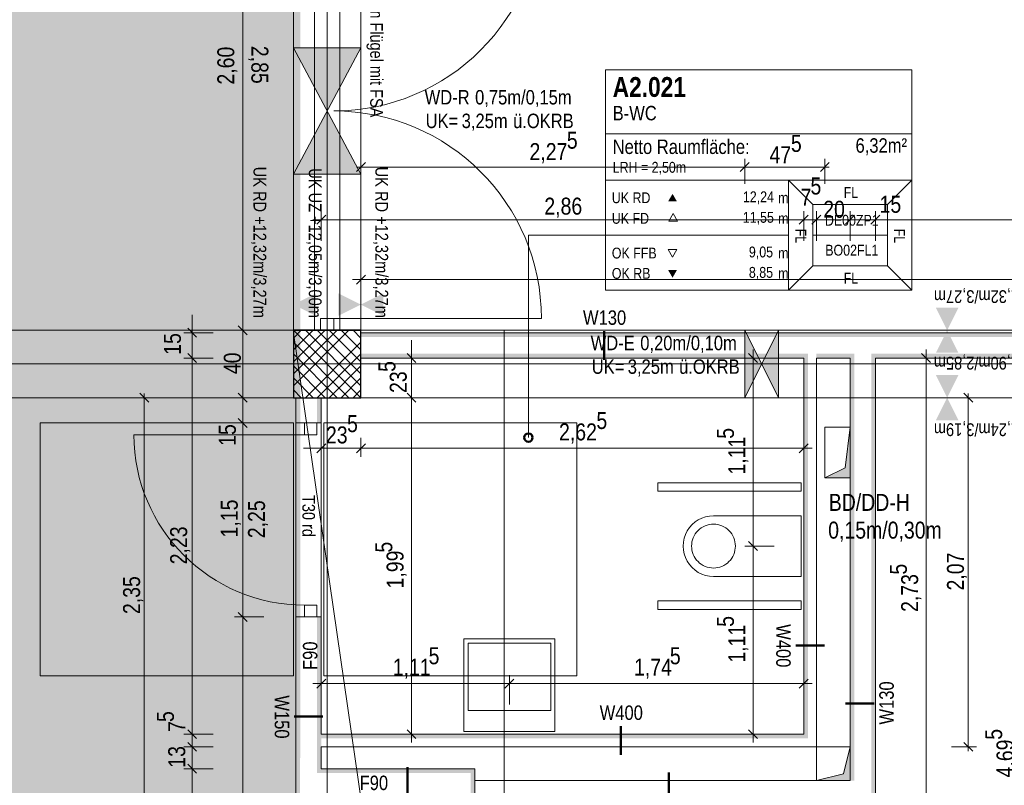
# Model space of a CAD drawing. Extents: x -620 to 300, y 62 to 1112.
# Tile 165 of 200: x -493 to -376, y 725 to 815. Entities that reach past the tile are written whole.
import ezdxf
from ezdxf.lldxf.tags import DXFTag

# ---------------------------------------------------------------- set-up
doc = ezdxf.new("R2010")
doc.units = 0
doc.layers.get('0').update_dxf_attribs({"lineweight": 13})
for name, color, linetype, lineweight, true_color in [('00 -Bauelemente -Gipskarton', 7, 'Continuous', 9, 0xff7fe6), ('30 -33 Aussenwände- 11 Durchbruch', 4, 'Continuous', 9, 0x00ffff), ('30 -33 Aussenwände- 3 Aussenstützen', 7, 'Continuous', 50, 0x0000dd), ('30 -34 Innenwände- 11 Durchbruch', 4, 'Continuous', 9, 0x00ffff), ('30 -34 Innenwände- 2 nichttragend', 7, 'Continuous', 18, 0xff7fe6), ('30 -34 Innenwände- 4 Türen_Fenster', 9, 'Continuous', 15, 0x808080), ('30 -35 Decken- 1 Konstruktion-Träger- Stahlbeton', 7, 'Continuous', 13, 0x33aa00), ('30 -35 Decken- 11 Durchbruch', 5, 'Continuous', 15, 0x0000ff), ('70 -72 Beschriftung- 1 Beschriftung allgemein', 7, 'Continuous', 9, 0xff6633), ('70 -72 Beschriftung- 8 barrierefrei', 7, 'grob-A06CPVLVL0', 9, 0x888888), ('70 -75 Raumstempel- 1 Raumstempel-A06CPVLWL0', 1, 'Continuous', 50, 0xff0000), ('70 -75 Raumstempel-2 Verweislinie', 3, 'Continuous', 9, 0x00ff00), ('70 -76 Bemaßung- 2 Allgemein', 9, 'Continuous', 5, 0x808080), ('iwb_Layout BA_Markierung', 7, 'Continuous', 9, 0xbadcdc)]:
    doc.layers.add(name, color=color, linetype=linetype, lineweight=lineweight, true_color=true_color)
for name, color, linetype, lineweight in [('40 -41 Abwasser_Wasser_Gas- 1 Abwasser + sanitäre Anlagen', 7, 'Continuous', 9), ('70 -71 Achsen- 1 Gebäudeachsen', 7, 'STRICHPUNKT2-A06CPVM0L0', 18), ('70 -75 Raumstempel- 3 Wandstempel', 7, 'Continuous', 50), ('Keine-A06CPVLYL0', 7, 'Continuous', 9)]:
    doc.layers.add(name, color=color, linetype=linetype, lineweight=lineweight)
doc.styles.get("Standard").update_dxf_attribs({"font": 'ARIALN.TTF'})
tags = doc.linetypes.add('grob-A06CPVLVL0', pattern=[14, 3, -8, 3]).pattern_tags.tags
tags[8:9] = [DXFTag(74, 4), DXFTag(75, 0), DXFTag(340, '0'), DXFTag(46, 0.0), DXFTag(50, 0.0), DXFTag(44, 0.0), DXFTag(45, 0.0)]
tags[6:7] = [DXFTag(74, 4), DXFTag(75, 0), DXFTag(340, '0'), DXFTag(46, 0.0), DXFTag(50, 0.0), DXFTag(44, 0.0), DXFTag(45, 0.0)]
tags[4:5] = [DXFTag(74, 4), DXFTag(75, 0), DXFTag(340, '0'), DXFTag(46, 0.0), DXFTag(50, 0.0), DXFTag(44, 0.0), DXFTag(45, 0.0)]
tags = doc.linetypes.add('STRICHPUNKT2-A06CPVM0L0', pattern=[12.7, 6.35, -3.175, 0, -3.175]).pattern_tags.tags
tags[10:11] = [DXFTag(74, 4), DXFTag(75, 0), DXFTag(340, '0'), DXFTag(46, 0.0), DXFTag(50, 0.0), DXFTag(44, 0.0), DXFTag(45, 0.0)]
tags[8:9] = [DXFTag(74, 4), DXFTag(75, 0), DXFTag(340, '0'), DXFTag(46, 0.0), DXFTag(50, 0.0), DXFTag(44, 0.0), DXFTag(45, 0.0)]
tags[6:7] = [DXFTag(74, 4), DXFTag(75, 0), DXFTag(340, '0'), DXFTag(46, 0.0), DXFTag(50, 0.0), DXFTag(44, 0.0), DXFTag(45, 0.0)]
tags[4:5] = [DXFTag(74, 4), DXFTag(75, 0), DXFTag(340, '0'), DXFTag(46, 0.0), DXFTag(50, 0.0), DXFTag(44, 0.0), DXFTag(45, 0.0)]

# ---------------------------------------------------------------- blocks, each defined once
blk = doc.blocks.new('Polygon-A06CPVLNL0')
at = {"color": 0, "linetype": 'ByBlock', "lineweight": -2, "ltscale": 0.13}
blk.add_solid([(-459.48, 86.61), (-538.63, 86.4), (-459.32, 1083.81), (-538.63, 1083.81)], dxfattribs=at)
blk = doc.blocks.new('Referenz-A06CPVM1L0')
at = {"layer": '00 -Bauelemente -Gipskarton', "color": 0, "linetype": 'Continuous', "lineweight": 0, "ltscale": 0.13}
for p, q in [((-457.43, 778.61), (-457.68, 778.61)), ((-457.18, 778.61), (-457.43, 778.61)), ((-454.93, 778.61), (-455.18, 778.61)), ((-454.68, 778.61), (-454.93, 778.61))]:
    blk.add_line(p, q, dxfattribs=at)
for points in [[(-452.18, 778.31), (-452.18, 778.06), (-295.18, 778.31), (-295.18, 778.06)], [(-452.18, 778.06), (-452.18, 777.81), (-295.18, 778.06), (-295.18, 777.81)], [(-399.43, 775.56), (-399.18, 775.81), (-452.18, 775.56), (-452.18, 775.81)], [(-399.68, 775.31), (-399.43, 775.56), (-452.18, 775.31), (-452.18, 775.56)], [(-399.43, 730.46), (-399.43, 775.56), (-399.68, 730.71), (-399.68, 775.31)], [(-399.18, 730.21), (-399.18, 775.81), (-399.43, 730.46), (-399.43, 775.56)], [(-398.18, 775.81), (-398.18, 775.56), (-393.68, 775.81), (-393.93, 775.56)], [(-398.18, 775.56), (-398.18, 775.31), (-393.93, 775.56), (-394.18, 775.31)], [(-394.18, 775.31), (-394.18, 725.21), (-393.93, 775.56), (-393.93, 725.21)], [(-393.93, 775.56), (-393.93, 725.21), (-393.68, 775.81), (-393.68, 725.21)], [(-391.43, 775.56), (-391.68, 775.81), (-391.43, 720.61), (-391.68, 720.61)], [(-336.93, 775.81), (-391.68, 775.81), (-337.18, 775.56), (-391.43, 775.56)], [(-391.18, 775.31), (-391.43, 775.56), (-391.18, 720.61), (-391.43, 720.61)], [(-337.18, 775.56), (-391.43, 775.56), (-337.43, 775.31), (-391.18, 775.31)], [(-459.63, 770.61), (-459.88, 770.61), (-459.63, 767.61), (-459.88, 767.61)], [(-459.38, 770.61), (-459.63, 770.61), (-459.38, 767.61), (-459.63, 767.61)], [(-457.13, 770.61), (-457.38, 770.61), (-457.13, 767.61), (-457.38, 767.61)], [(-456.88, 770.61), (-457.13, 770.61), (-456.88, 767.61), (-457.13, 767.61)], [(-459.88, 723.61), (-459.63, 723.86), (-459.88, 744.61), (-459.63, 744.61)], [(-459.63, 723.86), (-459.38, 724.11), (-459.63, 744.61), (-459.38, 744.61)], [(-457.38, 726.11), (-457.13, 726.36), (-457.38, 744.61), (-457.13, 744.61)], [(-457.13, 726.36), (-456.88, 726.61), (-457.13, 744.61), (-456.88, 744.61)], [(-456.88, 730.46), (-399.43, 730.46), (-456.88, 730.71), (-399.68, 730.71)], [(-456.88, 730.21), (-399.18, 730.21), (-456.88, 730.46), (-399.43, 730.46)], [(-457.38, 726.11), (-439.18, 726.11), (-457.13, 726.36), (-438.93, 726.36)], [(-457.13, 726.36), (-438.93, 726.36), (-456.88, 726.61), (-438.68, 726.61)], [(-439.18, 726.11), (-439.18, 687.26), (-438.93, 726.36), (-438.93, 687.51)], [(-438.93, 726.36), (-438.93, 687.51), (-438.68, 726.61), (-438.68, 687.76)]]:
    blk.add_solid(points, dxfattribs=at)
at = {"layer": '30 -33 Aussenwände- 11 Durchbruch', "color": 0, "linetype": 'Continuous', "ltscale": 0.13}
blk.add_line((-419.02, 784.61), (-425.66, 784.61), dxfattribs=at)
at = {"layer": '30 -33 Aussenwände- 3 Aussenstützen', "color": 0, "lineweight": 9}
for p, q in [((-460.18, 778.61), (-452.18, 770.61)), ((-453.59, 778.61), (-460.18, 772.03)), ((-455, 778.61), (-460.18, 773.44)), ((-456.42, 778.61), (-460.18, 774.86)), ((-457.83, 778.61), (-460.18, 776.27)), ((-459.25, 778.61), (-460.18, 777.68)), ((-458.76, 778.61), (-452.18, 772.03)), ((-457.35, 778.61), (-452.18, 773.44)), ((-455.93, 778.61), (-452.18, 774.86)), ((-454.52, 778.61), (-452.18, 776.27)), ((-453.11, 778.61), (-452.18, 777.68)), ((-460.18, 777.2), (-453.59, 770.61)), ((-452.18, 777.2), (-458.76, 770.61)), ((-460.18, 775.79), (-455, 770.61)), ((-452.18, 775.79), (-457.35, 770.61)), ((-456.18, 775.61), (-456.18, 773.61)), ((-460.18, 774.37), (-456.42, 770.61)), ((-457.18, 774.61), (-455.18, 774.61)), ((-452.18, 774.37), (-455.93, 770.61)), ((-460.18, 772.96), (-457.83, 770.61)), ((-452.18, 772.96), (-454.52, 770.61)), ((-460.18, 771.54), (-459.25, 770.61)), ((-452.18, 771.54), (-453.11, 770.61))]:
    blk.add_line(p, q, dxfattribs=at)
at = {"layer": '30 -33 Aussenwände- 3 Aussenstützen', "color": 0, "linetype": 'Continuous', "lineweight": 25, "ltscale": 0.25}
for p, q in [((-452.18, 778.61), (-460.18, 778.61)), ((-460.18, 778.61), (-460.18, 770.61)), ((-452.18, 770.61), (-452.18, 778.61)), ((-460.18, 770.61), (-452.18, 770.61))]:
    blk.add_line(p, q, dxfattribs=at)
at = {"layer": '30 -34 Innenwände- 11 Durchbruch', "color": 0, "linetype": 'Continuous', "ltscale": 0.13}
for p, q in [((-460.18, 812.11), (-452.18, 812.11)), ((-452.18, 812.11), (-460.18, 797.11)), ((-452.18, 797.11), (-460.18, 812.11)), ((-460.18, 797.11), (-460.18, 812.11)), ((-452.18, 797.11), (-452.18, 812.11)), ((-460.18, 797.11), (-452.18, 797.11)), ((-406.68, 778.61), (-402.68, 778.61)), ((-402.68, 778.61), (-406.68, 770.61)), ((-402.68, 770.61), (-406.68, 778.61)), ((-406.68, 770.61), (-406.68, 778.61)), ((-402.68, 770.61), (-402.68, 778.61)), ((-406.68, 770.61), (-402.68, 770.61))]:
    blk.add_line(p, q, dxfattribs=at)
for points in [[(-460.18, 812.11), (-452.18, 812.11), (-456.18, 804.61)], [(-452.18, 797.11), (-460.18, 797.11), (-456.18, 804.61)], [(-406.68, 770.61), (-406.68, 778.61), (-404.68, 774.61)], [(-404.68, 774.61), (-402.68, 778.61), (-402.68, 770.61)]]:
    blk.add_solid(points, dxfattribs=at)
at = {"layer": '30 -34 Innenwände- 2 nichttragend', "color": 0, "linetype": 'Continuous', "ltscale": 0.18}
for p, q in [((-457.68, 778.61), (-454.68, 778.61)), ((-457.68, 778.61), (-454.93, 778.61)), ((-457.68, 778.61), (-457.43, 778.61)), ((-457.43, 778.61), (-457.18, 778.61)), ((-457.18, 778.61), (-455.18, 778.61)), ((-455.18, 778.61), (-454.93, 778.61)), ((-454.93, 778.61), (-454.68, 778.61)), ((-454.93, 778.61), (-454.68, 778.61)), ((-452.18, 778.31), (-295.18, 778.31)), ((-452.18, 775.31), (-452.18, 778.31)), ((-452.18, 775.31), (-399.68, 775.31)), ((-399.68, 775.31), (-399.68, 730.71)), ((-398.18, 775.31), (-394.18, 775.31)), ((-398.18, 775.31), (-398.18, 729.21)), ((-394.18, 725.21), (-394.18, 775.31)), ((-391.18, 775.31), (-337.43, 775.31)), ((-391.18, 720.61), (-391.18, 775.31)), ((-459.88, 770.61), (-459.88, 767.61)), ((-459.88, 770.61), (-456.88, 770.61)), ((-456.88, 770.61), (-456.88, 767.61)), ((-459.88, 767.61), (-457.13, 767.61)), ((-459.88, 767.61), (-459.63, 767.61)), ((-459.63, 767.61), (-459.38, 767.61)), ((-459.38, 767.61), (-457.38, 767.61)), ((-457.38, 767.61), (-457.13, 767.61)), ((-457.13, 767.61), (-456.88, 767.61)), ((-457.13, 767.61), (-456.88, 767.61)), ((-459.88, 744.61), (-459.88, 723.61)), ((-459.88, 744.61), (-457.13, 744.61)), ((-459.88, 744.61), (-459.63, 744.61)), ((-459.63, 744.61), (-459.38, 744.61)), ((-459.38, 744.61), (-457.38, 744.61)), ((-457.38, 744.61), (-457.13, 744.61)), ((-457.13, 744.61), (-456.88, 744.61)), ((-457.13, 744.61), (-456.88, 744.61)), ((-456.88, 744.61), (-456.88, 730.71)), ((-399.68, 730.71), (-456.88, 730.71)), ((-456.88, 729.21), (-456.88, 726.61)), ((-398.18, 729.21), (-456.88, 729.21)), ((-438.68, 726.61), (-456.88, 726.61)), ((-438.68, 687.76), (-438.68, 726.61)), ((-438.68, 725.21), (-394.18, 725.21))]:
    blk.add_line(p, q, dxfattribs=at)
at = {"layer": '30 -34 Innenwände- 4 Türen_Fenster', "color": 0, "linetype": 'grob-A06CPVLVL0', "ltscale": 0.15}
for p, q in [((-457.68, 830.61), (-457.68, 778.61)), ((-454.68, 830.61), (-454.68, 778.61)), ((-455.38, 780.01), (-430.78, 780.01)), ((-459.88, 767.61), (-459.88, 744.61)), ((-456.88, 767.61), (-456.88, 744.61)), ((-458.88, 766.21), (-479.08, 766.21))]:
    blk.add_line(p, q, dxfattribs=at)
at = {"layer": '30 -34 Innenwände- 4 Türen_Fenster', "color": 0, "linetype": 'Continuous', "ltscale": 0.15}
for p, q in [((-456.98, 778.61), (-456.98, 780.01)), ((-456.98, 780.01), (-455.38, 780.01)), ((-455.38, 780.01), (-455.38, 778.61)), ((-455.38, 778.61), (-456.98, 778.61)), ((-458.88, 766.21), (-458.88, 767.61)), ((-458.88, 767.61), (-457.42, 767.61)), ((-457.42, 767.61), (-457.42, 766.21)), ((-457.42, 766.21), (-458.88, 766.21)), ((-458.88, 744.61), (-458.88, 746.01)), ((-458.88, 746.01), (-457.42, 746.01)), ((-457.42, 746.01), (-457.42, 744.61)), ((-457.42, 744.61), (-458.88, 744.61))]:
    blk.add_line(p, q, dxfattribs=at)
at = {"layer": '30 -34 Innenwände- 4 Türen_Fenster', "color": 0, "linetype": 'grob-A06CPVLVL0', "ltscale": 0.15}
for centre, major_axis in [((-455.38, 829.21), (0, -24.6)), ((-455.38, 780.01), (24.6, 0)), ((-458.88, 766.21), (-20.2, 0))]:
    blk.add_ellipse(centre, major_axis=major_axis, ratio=1, start_param=0, end_param=1.570796, dxfattribs=at)
at = {"layer": '30 -35 Decken- 1 Konstruktion-Träger- Stahlbeton', "color": 0, "linetype": 'grob-A06CPVLVL0', "lineweight": -2, "ltscale": 0.13}
for p, q in [((-460.18, 830.61), (-460.18, 778.61)), ((-452.18, 830.61), (-452.18, 778.61)), ((34.82, 778.61), (-539.61, 778.61)), ((34.82, 770.61), (-539.61, 770.61))]:
    blk.add_line(p, q, dxfattribs=at)
at = {"layer": '30 -35 Decken- 1 Konstruktion-Träger- Stahlbeton', "color": 0, "lineweight": 35}
blk.add_line((-452.18, 778.61), (-460.18, 778.61), dxfattribs=at)
at = {"layer": '30 -35 Decken- 11 Durchbruch', "color": 0, "linetype": 'Continuous', "ltscale": 0.15}
for p, q in [((-397.18, 761.11), (-397.18, 767.11)), ((-397.18, 767.11), (-394.18, 767.11)), ((-394.18, 767.11), (-394.78, 762.31)), ((-394.18, 761.11), (-394.18, 767.11)), ((-394.78, 762.31), (-397.18, 761.11)), ((-397.18, 761.11), (-394.18, 761.11)), ((-398.18, 725.21), (-398.18, 729.21)), ((-398.18, 729.21), (-394.18, 729.21)), ((-394.18, 729.21), (-394.98, 726.01)), ((-394.18, 725.21), (-394.18, 729.21)), ((-394.98, 726.01), (-398.18, 725.21)), ((-398.18, 725.21), (-394.18, 725.21))]:
    blk.add_line(p, q, dxfattribs=at)
for points in [[(-394.18, 761.11), (-397.18, 761.11), (-394.18, 767.11), (-394.78, 762.31)], [(-394.18, 725.21), (-398.18, 725.21), (-394.18, 729.21), (-394.98, 726.01)]]:
    blk.add_solid(points, dxfattribs=at)
at = {"layer": '40 -41 Abwasser_Wasser_Gas- 1 Abwasser + sanitäre Anlagen', "color": 0, "linetype": 'Continuous', "ltscale": 0.13}
for p, q in [((-399.98, 760.51), (-416.98, 760.51)), ((-416.98, 760.51), (-416.98, 759.51)), ((-399.98, 759.51), (-399.98, 760.51)), ((-416.98, 759.51), (-399.98, 759.51)), ((-410.38, 756.61), (-399.98, 756.61)), ((-399.98, 756.61), (-399.98, 749.41)), ((-411.6, 755.31), (-411.82, 755.18)), ((-411.37, 755.42), (-411.6, 755.31)), ((-411.13, 755.5), (-411.37, 755.42)), ((-410.88, 755.56), (-411.13, 755.5)), ((-410.63, 755.6), (-410.88, 755.56)), ((-410.38, 755.61), (-410.63, 755.6)), ((-410.12, 755.6), (-410.38, 755.61)), ((-409.87, 755.56), (-410.12, 755.6)), ((-409.62, 755.5), (-409.87, 755.56)), ((-409.38, 755.42), (-409.62, 755.5)), ((-409.15, 755.31), (-409.38, 755.42)), ((-408.93, 755.18), (-409.15, 755.31)), ((-412.67, 754.24), (-412.78, 754.01)), ((-412.54, 754.46), (-412.67, 754.24)), ((-412.39, 754.66), (-412.54, 754.46)), ((-412.21, 754.85), (-412.39, 754.66)), ((-412.03, 755.02), (-412.21, 754.85)), ((-411.82, 755.18), (-412.03, 755.02)), ((-408.73, 755.02), (-408.93, 755.18)), ((-408.54, 754.85), (-408.73, 755.02)), ((-408.37, 754.66), (-408.54, 754.85)), ((-408.21, 754.46), (-408.37, 754.66)), ((-408.08, 754.24), (-408.21, 754.46)), ((-407.97, 754.01), (-408.08, 754.24)), ((-412.96, 753.27), (-412.98, 753.01)), ((-412.98, 753.01), (-412.96, 752.76)), ((-412.93, 753.52), (-412.96, 753.27)), ((-412.86, 753.77), (-412.93, 753.52)), ((-412.78, 754.01), (-412.86, 753.77)), ((-407.89, 753.77), (-407.97, 754.01)), ((-407.83, 753.52), (-407.89, 753.77)), ((-407.79, 753.27), (-407.83, 753.52)), ((-407.78, 753.01), (-407.79, 753.27)), ((-407.79, 752.76), (-407.78, 753.01)), ((-412.96, 752.76), (-412.93, 752.51)), ((-412.93, 752.51), (-412.86, 752.26)), ((-412.86, 752.26), (-412.78, 752.02)), ((-412.78, 752.02), (-412.67, 751.79)), ((-412.67, 751.79), (-412.54, 751.57)), ((-408.21, 751.57), (-408.08, 751.79)), ((-408.08, 751.79), (-407.97, 752.02)), ((-407.97, 752.02), (-407.89, 752.26)), ((-407.89, 752.26), (-407.83, 752.51)), ((-407.83, 752.51), (-407.79, 752.76)), ((-412.54, 751.57), (-412.39, 751.36)), ((-412.39, 751.36), (-412.21, 751.18)), ((-412.21, 751.18), (-412.03, 751)), ((-412.03, 751), (-411.82, 750.85)), ((-411.82, 750.85), (-411.6, 750.72)), ((-411.6, 750.72), (-411.37, 750.61)), ((-411.37, 750.61), (-411.13, 750.53)), ((-409.62, 750.53), (-409.38, 750.61)), ((-409.38, 750.61), (-409.15, 750.72)), ((-409.15, 750.72), (-408.93, 750.85)), ((-408.93, 750.85), (-408.73, 751)), ((-408.73, 751), (-408.54, 751.18)), ((-408.54, 751.18), (-408.37, 751.36)), ((-408.37, 751.36), (-408.21, 751.57)), ((-411.13, 750.53), (-410.88, 750.46)), ((-410.88, 750.46), (-410.63, 750.43)), ((-410.63, 750.43), (-410.38, 750.41)), ((-410.38, 750.41), (-410.12, 750.43)), ((-399.98, 749.41), (-410.38, 749.41)), ((-410.12, 750.43), (-409.87, 750.46)), ((-409.87, 750.46), (-409.62, 750.53)), ((-399.98, 746.51), (-416.98, 746.51)), ((-416.98, 746.51), (-416.98, 745.51)), ((-399.98, 745.51), (-399.98, 746.51)), ((-416.98, 745.51), (-399.98, 745.51)), ((-439.98, 742.01), (-439.98, 731.01)), ((-429.18, 742.01), (-439.98, 742.01)), ((-439.48, 741.51), (-439.48, 733.51)), ((-429.68, 741.51), (-439.48, 741.51)), ((-429.68, 733.51), (-429.68, 741.51)), ((-429.18, 731.01), (-429.18, 742.01)), ((-439.48, 733.51), (-429.68, 733.51)), ((-439.98, 731.01), (-429.18, 731.01))]:
    blk.add_line(p, q, dxfattribs=at)
blk.add_ellipse((-410.38, 753.01), major_axis=(0, 3.6), ratio=1, start_param=0, end_param=3.141593, dxfattribs=at)
at = {"layer": '70 -71 Achsen- 1 Gebäudeachsen', "color": 0, "linetype": 'STRICHPUNKT2-A06CPVM0L0', "ltscale": 0.18}
for p, q in [((-456.18, 1084.55), (-456.18, 85.11)), ((-539.61, 774.61), (75.88, 774.61))]:
    blk.add_line(p, q, dxfattribs=at)
at = {"layer": '70 -72 Beschriftung- 1 Beschriftung allgemein', "color": 0, "linetype": 'grob-A06CPVLVL0', "ltscale": 0.13}
for q in [(-435.18, 778.61), (-460.18, 778.31)]:
    blk.add_line((-435.18, 605.61), q, dxfattribs=at)
at = {"layer": '70 -72 Beschriftung- 8 barrierefrei', "color": 0, "linetype": 'grob-A06CPVLVL0', "ltscale": 0.13}
for p, q in [((-490.18, 737.61), (-490.18, 767.61)), ((-490.18, 767.61), (-460.18, 767.61)), ((-460.18, 767.61), (-460.18, 737.61)), ((-456.58, 737.61), (-456.58, 767.61)), ((-456.58, 767.61), (-426.58, 767.61)), ((-426.58, 767.61), (-426.58, 737.61)), ((-460.18, 737.61), (-490.18, 737.61)), ((-426.58, 737.61), (-456.58, 737.61))]:
    blk.add_line(p, q, dxfattribs=at)
at = {"layer": '70 -75 Raumstempel- 1 Raumstempel-A06CPVLWL0', "color": 0, "lineweight": 9}
for p, q in [((-423.2, 809.49), (-423.2, 783.35)), ((-386.88, 809.49), (-423.2, 809.49)), ((-386.88, 783.35), (-386.88, 809.49)), ((-386.88, 801.9), (-423.2, 801.9)), ((-423.2, 796.42), (-401.47, 796.42)), ((-398.59, 793.52), (-401.47, 796.42)), ((-386.88, 796.42), (-401.47, 796.42)), ((-401.47, 796.42), (-401.47, 783.35)), ((-389.76, 793.52), (-386.88, 796.42)), ((-398.59, 786.25), (-398.59, 793.52)), ((-398.59, 793.52), (-389.76, 793.52)), ((-389.76, 786.25), (-389.76, 793.52)), ((-415.16, 792.46), (-415.68, 791.56)), ((-415.68, 791.56), (-414.64, 791.56)), ((-414.64, 791.56), (-415.16, 792.46)), ((-423.2, 789.89), (-401.47, 789.89)), ((-389.76, 789.89), (-398.59, 789.89)), ((-415.23, 787.28), (-415.76, 788.19)), ((-415.76, 788.19), (-414.71, 788.19)), ((-414.71, 788.19), (-415.23, 787.28)), ((-398.59, 786.25), (-401.47, 783.35)), ((-398.59, 786.25), (-389.76, 786.25)), ((-389.76, 786.25), (-386.88, 783.35)), ((-386.88, 783.35), (-423.2, 783.35))]:
    blk.add_line(p, q, dxfattribs=at)
at = {"layer": '70 -75 Raumstempel- 1 Raumstempel-A06CPVLWL0', "color": 0, "lineweight": 0}
for points in [[(-414.71, 793.88), (-415.23, 794.78), (-415.76, 793.88)], [(-414.71, 785.75), (-415.23, 784.84), (-415.76, 785.75)]]:
    blk.add_solid(points, dxfattribs=at)
at = {"layer": '70 -75 Raumstempel- 3 Wandstempel', "color": 0, "linetype": 'Continuous', "ltscale": 0.5}
for p, q in [((-423.35, 778.51), (-423.35, 775.11)), ((-400.63, 741.24), (-397.23, 741.24)), ((-391.33, 734.35), (-394.73, 734.35)), ((-460.08, 732.81), (-456.68, 732.81)), ((-421.37, 731.66), (-421.37, 728.26)), ((-446.66, 723.41), (-446.66, 726.81)), ((-415.68, 722.76), (-415.68, 726.16))]:
    blk.add_line(p, q, dxfattribs=at)
at = {"layer": '70 -75 Raumstempel-2 Verweislinie', "color": 0, "linetype": 'Continuous', "ltscale": 0.13}
for p, q in [((-423.2, 789.89), (-432.32, 789.89)), ((-432.32, 789.89), (-432.32, 765.88))]:
    blk.add_line(p, q, dxfattribs=at)
at = {"layer": '70 -75 Raumstempel-2 Verweislinie', "color": 0, "linetype": 'ByBlock', "lineweight": 50, "ltscale": 0.5}
blk.add_circle((-432.32, 765.88), 0.5, dxfattribs=at)
at = {"layer": '70 -76 Bemaßung- 2 Allgemein', "color": 0, "linetype": 'Continuous', "ltscale": 0.13}
for p, q in [((-466.18, 779.67), (-466.18, 829.55)), ((-452.71, 797.42), (-451.65, 798.49)), ((-452.18, 795.95), (-452.18, 798.95)), ((-406.15, 798.49), (-407.21, 797.42)), ((-407.21, 797.42), (-406.15, 798.49)), ((-406.68, 795.95), (-406.68, 798.95)), ((-406.68, 795.95), (-406.68, 798.95)), ((-396.65, 798.49), (-397.71, 797.42)), ((-397.18, 795.95), (-397.18, 798.95)), ((-452.68, 797.95), (-451.12, 797.95)), ((-407.74, 797.95), (-451.12, 797.95)), ((-406.18, 797.95), (-407.74, 797.95)), ((-407.18, 797.95), (-405.62, 797.95)), ((-398.24, 797.95), (-405.62, 797.95)), ((-396.68, 797.95), (-398.24, 797.95)), ((-456.88, 789.21), (-456.88, 792.71)), ((-399.68, 789.21), (-399.68, 792.71)), ((-399.68, 789.21), (-399.68, 792.71)), ((-398.18, 789.21), (-398.18, 792.71)), ((-398.18, 789.21), (-398.18, 792.71)), ((-394.18, 789.21), (-394.18, 792.71)), ((-394.18, 789.21), (-394.18, 792.71)), ((-391.18, 789.21), (-391.18, 792.71)), ((-391.18, 789.21), (-391.18, 792.71)), ((-457.88, 791.71), (-455.82, 791.71)), ((-400.74, 791.71), (-455.82, 791.71)), ((-400.74, 791.71), (-401.8, 791.71)), ((-398.68, 791.71), (-400.74, 791.71)), ((-398.68, 791.71), (-400.74, 791.71)), ((-398.18, 791.71), (-399.68, 791.71)), ((-399.18, 791.71), (-397.12, 791.71)), ((-399.18, 791.71), (-397.12, 791.71)), ((-397.12, 791.71), (-396.06, 791.71)), ((-395.24, 791.71), (-397.12, 791.71)), ((-395.24, 791.71), (-396.3, 791.71)), ((-393.18, 791.71), (-395.24, 791.71)), ((-393.18, 791.71), (-395.24, 791.71)), ((-391.18, 791.71), (-394.18, 791.71)), ((-392.18, 791.71), (-390.12, 791.71)), ((-392.18, 791.71), (-390.12, 791.71)), ((-390.12, 791.71), (-389.06, 791.71)), ((-338.49, 791.71), (-390.12, 791.71)), ((-452.18, 782.11), (-452.18, 785.61)), ((-453.18, 784.61), (-451.12, 784.61)), ((-296.24, 784.61), (-451.12, 784.61)), ((-472.18, 779.37), (-472.18, 780.43)), ((-472.18, 777.31), (-472.18, 779.37)), ((-463.68, 778.61), (-467.18, 778.61)), ((-463.68, 778.61), (-467.18, 778.61)), ((-466.18, 777.61), (-466.18, 779.67)), ((-466.18, 779.61), (-466.18, 777.55)), ((-469.68, 778.31), (-473.18, 778.31)), ((-472.18, 775.31), (-472.18, 778.31)), ((-466.18, 771.67), (-466.18, 777.55)), ((-446.18, 776.37), (-446.18, 777.43)), ((-472.18, 776.31), (-472.18, 774.25)), ((-472.18, 776.31), (-472.18, 774.25)), ((-446.18, 774.31), (-446.18, 776.37)), ((-405.68, 776.31), (-405.68, 774.25)), ((-385.18, 776.31), (-385.18, 774.25)), ((-469.68, 775.31), (-473.18, 775.31)), ((-469.68, 775.31), (-473.18, 775.31)), ((-448.68, 775.31), (-445.18, 775.31)), ((-446.18, 770.61), (-446.18, 775.31)), ((-403.18, 775.31), (-406.68, 775.31)), ((-387.68, 775.31), (-384.18, 775.31)), ((-472.18, 774.25), (-472.18, 773.19)), ((-472.18, 731.77), (-472.18, 774.25)), ((-405.68, 774.25), (-405.68, 754.07)), ((-385.18, 721.67), (-385.18, 774.25)), ((-466.18, 771.67), (-466.18, 772.73)), ((-466.18, 769.61), (-466.18, 771.67)), ((-466.18, 769.61), (-466.18, 771.67)), ((-446.18, 771.61), (-446.18, 769.55)), ((-446.18, 771.61), (-446.18, 769.55)), ((-478.39, 771.14), (-477.33, 770.08)), ((-478.19, 770.61), (-476.86, 770.61)), ((-477.86, 771.11), (-477.86, 769.55)), ((-463.68, 770.61), (-467.18, 770.61)), ((-463.68, 770.61), (-467.18, 770.61)), ((-466.18, 767.61), (-466.18, 770.61)), ((-448.68, 770.61), (-445.18, 770.61)), ((-448.68, 770.61), (-445.18, 770.61)), ((-382.18, 770.61), (-379.18, 770.61)), ((-380.72, 771.14), (-379.65, 770.08)), ((-380.18, 771.11), (-380.18, 769.55)), ((-477.86, 724.67), (-477.86, 769.55)), ((-446.18, 769.55), (-446.18, 768.49)), ((-446.18, 731.77), (-446.18, 769.55)), ((-380.18, 730.27), (-380.18, 769.55)), ((-466.18, 768.61), (-466.18, 766.55)), ((-466.18, 768.61), (-466.18, 766.55)), ((-463.68, 767.61), (-467.18, 767.61)), ((-463.68, 767.61), (-467.18, 767.61)), ((-456.88, 767.11), (-456.88, 763.61)), ((-399.68, 767.11), (-399.68, 763.61)), ((-466.18, 766.55), (-466.18, 765.49)), ((-466.18, 745.67), (-466.18, 766.55)), ((-452.18, 765.85), (-452.18, 763.61)), ((-452.18, 765.85), (-452.18, 763.61)), ((-457.94, 764.61), (-459, 764.61)), ((-455.88, 764.61), (-457.94, 764.61)), ((-452.18, 764.61), (-456.88, 764.61)), ((-453.18, 764.61), (-451.12, 764.61)), ((-453.18, 764.61), (-451.12, 764.61)), ((-451.12, 764.61), (-450.06, 764.61)), ((-400.74, 764.61), (-451.12, 764.61)), ((-398.68, 764.61), (-400.74, 764.61)), ((-405.68, 752.01), (-405.68, 754.07)), ((-403.18, 753.01), (-406.68, 753.01)), ((-403.18, 753.01), (-406.68, 753.01)), ((-405.68, 754.01), (-405.68, 751.95)), ((-405.68, 751.95), (-405.68, 731.77)), ((-466.18, 743.61), (-466.18, 745.67)), ((-466.18, 745.61), (-466.18, 743.55)), ((-463.68, 744.61), (-467.18, 744.61)), ((-463.68, 744.61), (-467.18, 744.61)), ((-466.18, 646.97), (-466.18, 743.55)), ((-456.88, 734.21), (-456.88, 737.71)), ((-434.58, 734.21), (-434.58, 737.71)), ((-434.58, 734.21), (-434.58, 737.71)), ((-399.68, 734.21), (-399.68, 737.71)), ((-457.88, 736.71), (-455.82, 736.71)), ((-435.64, 736.71), (-455.82, 736.71)), ((-433.58, 736.71), (-435.64, 736.71)), ((-435.58, 736.71), (-433.52, 736.71)), ((-400.74, 736.71), (-433.52, 736.71)), ((-398.68, 736.71), (-400.74, 736.71)), ((-472.18, 731.77), (-472.18, 732.83)), ((-469.68, 730.71), (-473.18, 730.71)), ((-469.68, 730.71), (-473.18, 730.71)), ((-472.18, 729.71), (-472.18, 731.77)), ((-472.18, 729.71), (-472.18, 731.77)), ((-472.18, 729.21), (-472.18, 730.71)), ((-448.68, 730.71), (-445.18, 730.71)), ((-446.18, 729.71), (-446.18, 731.77)), ((-403.18, 730.71), (-406.68, 730.71)), ((-405.68, 729.71), (-405.68, 731.77)), ((-472.18, 730.21), (-472.18, 728.15)), ((-472.18, 730.21), (-472.18, 728.15)), ((-379.65, 728.68), (-380.72, 729.74)), ((-380.18, 728.71), (-380.18, 730.27)), ((-469.68, 729.21), (-473.18, 729.21)), ((-469.68, 729.21), (-473.18, 729.21)), ((-472.18, 727.67), (-472.18, 728.73)), ((-382.18, 729.21), (-379.18, 729.21)), ((-472.18, 728.15), (-472.18, 727.09)), ((-472.18, 727.67), (-472.18, 728.15)), ((-472.18, 725.61), (-472.18, 727.67)), ((-472.18, 725.61), (-472.18, 727.67)), ((-469.68, 726.61), (-473.18, 726.61)), ((-469.68, 726.61), (-473.18, 726.61)), ((-472.18, 723.61), (-472.18, 726.61)), ((-477.86, 723.11), (-477.86, 724.67))]:
    blk.add_line(p, q, dxfattribs=at)
at = {"layer": '70 -76 Bemaßung- 2 Allgemein', "color": 0, "linetype": 'Continuous', "lineweight": 20, "ltscale": 0.2}
for p, q in [((-457.41, 791.18), (-456.35, 792.24)), ((-399.15, 792.24), (-400.21, 791.18)), ((-399.15, 792.24), (-400.21, 791.18)), ((-398.71, 791.18), (-397.65, 792.24)), ((-398.71, 791.18), (-397.65, 792.24)), ((-393.65, 792.24), (-394.71, 791.18)), ((-393.65, 792.24), (-394.71, 791.18)), ((-391.71, 791.18), (-390.65, 792.24)), ((-391.71, 791.18), (-390.65, 792.24)), ((-452.71, 784.08), (-451.65, 785.14)), ((-471.65, 777.78), (-472.71, 778.84)), ((-465.65, 778.08), (-466.71, 779.14)), ((-466.71, 779.14), (-465.65, 778.08)), ((-472.71, 775.84), (-471.65, 774.78)), ((-472.71, 775.84), (-471.65, 774.78)), ((-445.65, 774.78), (-446.71, 775.84)), ((-406.21, 775.84), (-405.15, 774.78)), ((-385.71, 775.84), (-384.65, 774.78)), ((-465.65, 770.08), (-466.71, 771.14)), ((-465.65, 770.08), (-466.71, 771.14)), ((-446.71, 771.14), (-445.65, 770.08)), ((-446.71, 771.14), (-445.65, 770.08)), ((-466.71, 768.14), (-465.65, 767.08)), ((-466.71, 768.14), (-465.65, 767.08)), ((-456.35, 765.14), (-457.41, 764.08)), ((-452.71, 764.08), (-451.65, 765.14)), ((-452.71, 764.08), (-451.65, 765.14)), ((-399.15, 765.14), (-400.21, 764.08)), ((-406.21, 753.54), (-405.15, 752.48)), ((-405.15, 752.48), (-406.21, 753.54)), ((-465.65, 744.08), (-466.71, 745.14)), ((-466.71, 745.14), (-465.65, 744.08)), ((-457.41, 736.18), (-456.35, 737.24)), ((-434.05, 737.24), (-435.11, 736.18)), ((-435.11, 736.18), (-434.05, 737.24)), ((-399.15, 737.24), (-400.21, 736.18)), ((-471.65, 730.18), (-472.71, 731.24)), ((-471.65, 730.18), (-472.71, 731.24)), ((-445.65, 730.18), (-446.71, 731.24)), ((-405.15, 730.18), (-406.21, 731.24)), ((-472.71, 729.74), (-471.65, 728.68)), ((-472.71, 729.74), (-471.65, 728.68)), ((-471.65, 726.08), (-472.71, 727.14)), ((-471.65, 726.08), (-472.71, 727.14))]:
    blk.add_line(p, q, dxfattribs=at)
at = {"layer": '70 -76 Bemaßung- 2 Allgemein', "color": 0, "lineweight": 0}
for points in [[(-462.85, 780.31), (-460.18, 781.65), (-462.85, 782.98)], [(-457.51, 780.31), (-460.18, 781.65), (-457.51, 782.98)], [(-454.85, 780.31), (-452.18, 781.65), (-454.85, 782.98)], [(-449.51, 780.31), (-452.18, 781.65), (-449.51, 782.98)], [(-384.01, 781.28), (-382.68, 778.61), (-381.34, 781.28)], [(-384.01, 775.94), (-382.68, 778.61), (-381.34, 775.94)], [(-384.01, 773.28), (-382.68, 770.61), (-381.34, 773.28)], [(-384.01, 767.94), (-382.68, 770.61), (-381.34, 767.94)]]:
    blk.add_solid(points, dxfattribs=at)
at = {"layer": '30 -34 Innenwände- 11 Durchbruch', "color": 0, "linetype": 'ByBlock', "ltscale": 0.13, "char_height": 1.7117, "attachment_point": 1}
for s, insert in [('{\\fArial Narrow;WD-R}', (-444.62, 807.09)), ('{\\fArial Narrow;0,75m/0,15m}', (-438.64, 807.09)), ('{\\fArial Narrow;UK=}', (-444.5, 804.29)), ('{\\fArial Narrow;3,25m}', (-440.23, 804.29)), ('{\\fArial Narrow;ü.OKRB}', (-434.14, 804.29)), ('{\\fArial Narrow;WD-E}', (-424.94, 777.95)), ('{\\fArial Narrow;0,20m/0,10m}', (-419.06, 777.95)), ('{\\fArial Narrow;UK=}', (-424.81, 775.15)), ('{\\fArial Narrow;3,25m}', (-420.54, 775.15)), ('{\\fArial Narrow;ü.OKRB}', (-414.46, 775.15))]:
    blk.add_mtext(s, dxfattribs=dict(at, insert=insert))
at = {"layer": '30 -35 Decken- 11 Durchbruch', "color": 0, "linetype": 'ByBlock', "ltscale": 0.15, "char_height": 2.0138, "attachment_point": 1}
for s, insert in [('{\\fArial Narrow;BD/DD-H}', (-396.71, 759.2)), ('{\\fArial Narrow;0,15m/0,30m}', (-396.78, 755.91))]:
    blk.add_mtext(s, dxfattribs=dict(at, insert=insert))
at = {"layer": '70 -75 Raumstempel- 1 Raumstempel-A06CPVLWL0', "color": 0, "linetype": 'Continuous', "ltscale": 0.5, "attachment_point": 1}
for s, insert, char_height, rotation in [('{\\fArial Narrow|b1|i0;A2.021}', (-422.33, 808.63), 2.3536, 0), ('{\\fArial Narrow;B-WC}', (-422.33, 805.21), 1.7117, 0), ('{\\fArial Narrow;Netto Raumfläche:}', (-422.33, 801.22), 1.7117, 0), ('{\\fArial Narrow;6,32m²}', (-393.54, 801.37), 1.7117, 0), ('{\\fArial Narrow;LRH = 2,50m}', (-422.33, 798.57), 1.2838, 0), ('{\\fArial Narrow;UK RD}', (-422.43, 794.96), 1.2838, 0), ('{\\fArial Narrow;12,24}', (-406.89, 795.07), 1.2838, 0), ('{\\fArial Narrow;FL}', (-394.94, 795.59), 1.2838, 0), ('{\\fArial Narrow;m}', (-402.71, 794.95), 1.2838, 0), ('{\\fArial Narrow;11,55}', (-406.9, 792.64), 1.2838, 0), ('{\\fArial Narrow;UK FD}', (-422.43, 792.52), 1.2838, 0), ('{\\fArial Narrow;m}', (-402.71, 792.51), 1.2838, 0), ('{\\fArial Narrow;DE00ZP1}', (-397.17, 792.29), 1.2838, 0), ('{\\fArial Narrow;FL}', (-399.39, 790.65), 1.2838, 270), ('{\\fArial Narrow;FL}', (-387.68, 790.65), 1.2838, 270), ('{\\fArial Narrow;OK FFB}', (-422.43, 788.4), 1.2838, 0), ('{\\fArial Narrow;9,05}', (-406.18, 788.53), 1.2838, 0), ('{\\fArial Narrow;m}', (-402.71, 788.4), 1.2838, 0), ('{\\fArial Narrow;BO02FL1}', (-397.13, 788.74), 1.2838, 0), ('{\\fArial Narrow;OK RB}', (-422.43, 785.99), 1.2838, 0), ('{\\fArial Narrow;8,85}', (-406.18, 786.11), 1.2838, 0), ('{\\fArial Narrow;m}', (-402.71, 785.99), 1.2838, 0), ('{\\fArial Narrow;FL}', (-394.94, 785.42), 1.2838, 0)]:
    blk.add_mtext(s, dxfattribs=dict(at, insert=insert, char_height=char_height, rotation=rotation))
at = {"layer": '70 -75 Raumstempel- 3 Wandstempel', "color": 0, "linetype": 'Continuous', "ltscale": 0.5, "char_height": 1.7117, "attachment_point": 1}
for s, insert in [('{\\fArial Narrow;W130}', (-425.85, 780.96)), ('{\\fArial Narrow;W400}', (-423.87, 734.11)), ('{\\fArial Narrow;F90}', (-452.33, 725.79))]:
    blk.add_mtext(s, dxfattribs=dict(at, insert=insert))
for s, insert, rotation in [('{\\fArial Narrow;W400}', (-401.23, 743.75), 270), ('{\\fArial Narrow;F90}', (-459.05, 738.32), 90), ('{\\fArial Narrow;W130}', (-390.72, 731.85), 90), ('{\\fArial Narrow;W150}', (-460.68, 735.31), 270)]:
    blk.add_mtext(s, dxfattribs=dict(at, insert=insert, rotation=rotation))
at = {"layer": '70 -76 Bemaßung- 2 Allgemein', "color": 0, "linetype": 'Continuous', "ltscale": 0.13, "attachment_point": 1}
for s, insert, char_height, rotation in [('{\\fArial Narrow;2,60}', (-469.2, 807.74), 2.0138, 90), ('{\\fArial Narrow;2,85}', (-463.15, 812.33), 2.0138, 270), ('{\\fArial Narrow;UK RD +12,32m/3,27m}', (-463.4, 798), 1.5103, 270), ('{\\fArial Narrow;UK UZ +12,05m/3,00m}', (-456.84, 797.81), 1.5103, 270), ('{\\fArial Narrow;UK RD +12,32m/3,27m}', (-448.95, 798), 1.5103, 270), ('{\\fArial Narrow;UK RD +12,32m/3,27m}', (-366.32, 781.84), 1.5103, 180), ('{\\fArial Narrow;15}', (-475.53, 775.7), 2.0138, 90), ('{\\fArial Narrow;40}', (-468.43, 773.4), 2.0138, 90), ('{\\fArial Narrow;5}', (-450.1, 773.67), 2.0138, 90), ('{\\fArial Narrow;UK UZ +11,90m/2,85m}', (-366.52, 773.95), 1.5103, 180), ('{\\fArial Narrow;23}', (-448.76, 771.17), 2.0138, 90), ('{\\fArial Narrow;15}', (-469.02, 764.9), 2.0138, 90), ('{\\fArial Narrow;5}', (-409.97, 765.74), 2.0138, 90), ('{\\fArial Narrow;UK RD +12,24m/3,19m}', (-366.32, 766.06), 1.5103, 180), ('{\\fArial Narrow;1,11}', (-408.63, 761.49), 2.0138, 90), ('{\\fArial Narrow;1,15}', (-468.79, 754.04), 2.0138, 90), ('{\\fArial Narrow;2,25}', (-465.56, 753.95), 2.0138, 90), ('{\\fArial Narrow;2,23}', (-474.79, 750.85), 2.0138, 90), ('{\\fArial Narrow;5}', (-450.47, 752.24), 2.0138, 90), ('{\\fArial Narrow;1,99}', (-449.13, 747.99), 2.0138, 90), ('{\\fArial Narrow;2,07}', (-382.7, 747.75), 2.0138, 90), ('{\\fArial Narrow;5}', (-389.47, 749.63), 2.0138, 90), ('{\\fArial Narrow;2,35}', (-480.37, 744.95), 2.0138, 90), ('{\\fArial Narrow;2,73}', (-388.13, 745.2), 2.0138, 90), ('{\\fArial Narrow;5}', (-409.97, 743.44), 2.0138, 90), ('{\\fArial Narrow;1,11}', (-408.63, 739.19), 2.0138, 90), ('{\\fArial Narrow;5}', (-476.36, 732.15), 2.0138, 90), ('{\\fArial Narrow;7}', (-475.02, 730.97), 2.0138, 90), ('{\\fArial Narrow;5}', (-378.17, 730.05), 2.0138, 90), ('{\\fArial Narrow;4,69}', (-376.83, 725.58), 2.0138, 90), ('{\\fArial Narrow;13}', (-475.02, 726.73), 2.0138, 90)]:
    blk.add_mtext(s, dxfattribs=dict(at, insert=insert, char_height=char_height, rotation=rotation))
at = {"layer": '70 -76 Bemaßung- 2 Allgemein', "color": 0, "linetype": 'Continuous', "ltscale": 0.13, "char_height": 2.0138, "attachment_point": 1}
for s, insert in [('{\\fArial Narrow;5}', (-427.76, 802.15)), ('{\\fArial Narrow;2,27}', (-432.19, 800.8)), ('{\\fArial Narrow;5}', (-401.2, 801.77)), ('{\\fArial Narrow;47}', (-403.74, 800.42)), ('{\\fArial Narrow;5}', (-398.88, 796.72)), ('{\\fArial Narrow;7}', (-400.06, 795.38)), ('{\\fArial Narrow;2,86}', (-430.43, 794.33)), ('{\\fArial Narrow;20}', (-397.37, 793.96)), ('{\\fArial Narrow;15}', (-390.69, 794.55)), ('{\\fArial Narrow;5}', (-453.82, 768.54)), ('{\\fArial Narrow;5}', (-424.26, 768.91)), ('{\\fArial Narrow;23}', (-456.32, 767.2)), ('{\\fArial Narrow;2,62}', (-428.69, 767.56)), ('{\\fArial Narrow;5}', (-444.15, 741.01)), ('{\\fArial Narrow;5}', (-415.55, 741.01)), ('{\\fArial Narrow;1,11}', (-448.4, 739.66)), ('{\\fArial Narrow;1,74}', (-419.8, 739.66))]:
    blk.add_mtext(s, dxfattribs=dict(at, insert=insert))
at = {"layer": 'Keine-A06CPVLYL0', "color": 0, "linetype": 'Continuous', "ltscale": 0.13, "char_height": 1.4977, "attachment_point": 1, "rotation": 270}
for s, insert in [('{\\fArial Narrow;T30 rd + Ein Flügel mit FSA}', (-449.57, 824.98)), ('{\\fArial Narrow;T30 rd}', (-457.62, 759.06))]:
    blk.add_mtext(s, dxfattribs=dict(at, insert=insert))

msp = doc.modelspace()

# ---------------------------------------------------------------- block references
at = {"color": 8, "lineweight": 13, "ltscale": 0.13, "true_color": 0x808080}
msp.add_blockref('Referenz-A06CPVM1L0', (0, 0), dxfattribs=at)
at = {"layer": 'iwb_Layout BA_Markierung', "ltscale": 0.13}
msp.add_blockref('Polygon-A06CPVLNL0', (0, 0), dxfattribs=at)

doc.saveas('drawing.dxf')
